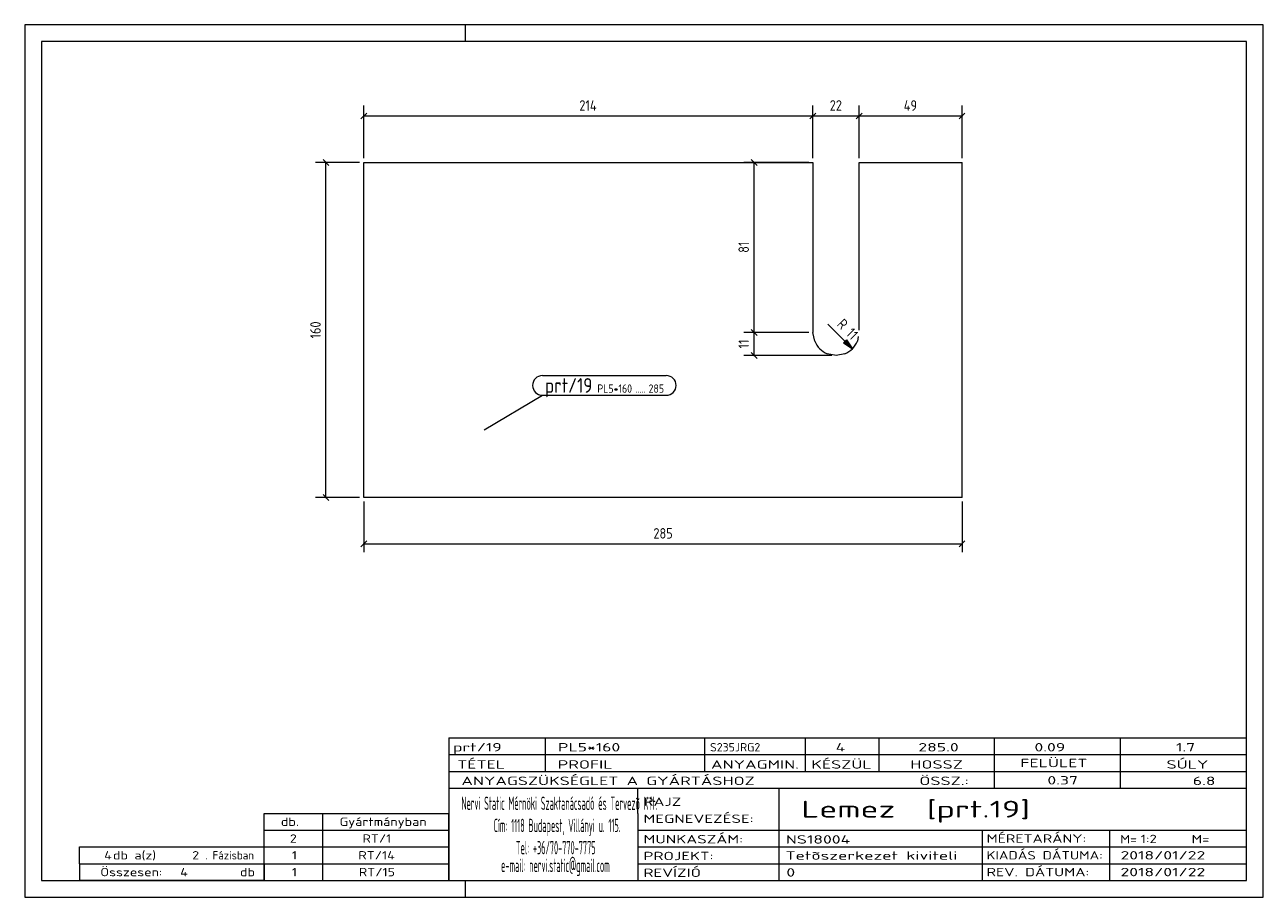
# Model space of a CAD drawing. Header units: millimetres. Extents: x 1 to 296, y 1 to 209.
import ezdxf

# ---------------------------------------------------------------- set-up
doc = ezdxf.new("R2010")
doc.units = ezdxf.units.MM
doc.header["$LTSCALE"] = 0.6
doc.linetypes.add('XKITLINE00', pattern=[0])
for name, color, linetype, lineweight in [('DrawingSheet', 5, 'Continuous', 0), ('OtherObjectType', 1, 'Continuous', 0), ('Part', 2, 'Continuous', 0), ('PartMark', 3, 'Continuous', 0), ('Z-DIMENSIONS', 1, 'Continuous', 0)]:
    doc.layers.add(name, color=color, linetype=linetype, lineweight=lineweight)
doc.styles.add('ISOCPEUR', font='ISOCPEUR.TTF')

msp = doc.modelspace()

# ---------------------------------------------------------------- hatches: boundary and pattern name
at = {"layer": 'Z-DIMENSIONS'}
msp.add_hatch(color=7, dxfattribs=at).paths.add_polyline_path([(196.72, 133.89), (198.13, 131.77), (196.01, 133.18)], flags=17)

# ---------------------------------------------------------------- linework, layer by layer
at = {"layer": 'DrawingSheet', "color": 2, "linetype": 'XKITLINE00', "lineweight": 0}
for p, q in [((296, 209), (1, 209)), ((1, 209), (1, 1)), ((106, 205), (106, 209)), ((296, 1), (296, 209)), ((106, 1), (106, 5)), ((1, 1), (296, 1))]:
    msp.add_line(p, q, dxfattribs=at)
at = {"layer": 'DrawingSheet', "color": 3, "linetype": 'XKITLINE00', "lineweight": 0}
for p, q in [((292, 205), (5, 205)), ((5, 205), (5, 5)), ((292, 5), (292, 205)), ((5, 5), (292, 5))]:
    msp.add_line(p, q, dxfattribs=at)
at = {"layer": 'OtherObjectType', "color": 7, "linetype": 'XKITLINE00', "lineweight": 0}
for p, q in [((102, 39), (292, 39)), ((102, 39), (102, 35)), ((102, 39), (292, 39)), ((125, 35), (125, 39)), ((163, 35), (163, 39)), ((187, 35), (187, 39)), ((204.5, 35), (204.5, 39)), ((232, 35), (232, 39)), ((262, 35), (262, 39)), ((292, 35), (292, 39)), ((102, 35), (292, 35)), ((102, 35), (102, 5)), ((102, 35), (292, 35)), ((125, 31), (125, 35)), ((163, 31), (163, 35)), ((187, 31), (187, 35)), ((204.5, 31), (204.5, 35)), ((232, 31), (232, 35)), ((262, 31), (262, 35)), ((292, 31), (292, 35)), ((102, 31), (292, 31)), ((232, 27), (232, 31)), ((262, 27), (262, 31)), ((292, 27), (292, 31)), ((102, 27), (292, 27)), ((147, 21), (147, 27)), ((180.7, 17), (180.7, 27)), ((292, 21), (292, 27)), ((58, 21), (102, 21)), ((58, 17), (58, 21)), ((72, 17), (72, 21)), ((102, 17), (102, 21)), ((147, 21), (147, 5)), ((292, 17), (292, 21)), ((58, 17), (102, 17)), ((58, 13), (58, 17)), ((72, 13), (72, 17)), ((102, 13), (102, 17)), ((147, 17), (292, 17)), ((180.7, 5), (180.7, 17)), ((229.16, 13), (229.16, 17)), ((259.5, 5), (259.5, 17)), ((292, 13), (292, 17)), ((14, 9), (14, 13)), ((14, 13), (58, 13)), ((14, 13), (58, 13)), ((58, 9), (58, 13)), ((58, 13), (102, 13)), ((58, 9), (58, 13)), ((72, 9), (72, 13)), ((102, 9), (102, 13)), ((147, 13), (292, 13)), ((229.16, 5), (229.16, 13)), ((292, 9), (292, 13)), ((14, 9), (58, 9)), ((14, 9), (14, 5)), ((14, 9), (58, 9)), ((58, 9), (58, 5)), ((58, 9), (102, 9)), ((58, 5), (58, 9)), ((72, 5), (72, 9)), ((102, 5), (102, 9)), ((147, 9), (292, 9)), ((292, 5), (292, 9)), ((58, 5), (14, 5)), ((58, 5), (102, 5)), ((102, 5), (292, 5)), ((139.5, 5), (292, 5))]:
    msp.add_line(p, q, dxfattribs=at)
at = {"layer": 'Part', "color": 2, "linetype": 'XKITLINE00', "lineweight": 0}
for p, q in [((81.75, 96.32), (81.75, 176.18)), ((81.75, 176.18), (188.74, 176.18)), ((188.74, 176.18), (188.75, 135.66)), ((199.74, 176.17), (224.25, 176.18)), ((199.74, 136.17), (199.74, 176.17)), ((224.25, 96.32), (224.25, 176.18)), ((189.17, 133.55), (188.75, 135.66)), ((199.54, 134.65), (199.33, 133.55)), ((194.25, 130.16), (192.14, 130.57)), ((196.35, 130.57), (194.25, 130.16)), ((224.25, 96.32), (81.75, 96.32))]:
    msp.add_line(p, q, dxfattribs=at)
for centre, start, end in [((194.25, 135.66), 202.5093, 247.5085), ((194.24, 135.66), 292.5069, 337.5046)]:
    msp.add_arc(centre, 5.5, start, end, dxfattribs=at)
at = {"layer": 'PartMark', "color": 7, "linetype": 'XKITLINE00', "lineweight": 0}
for p, q in [((124.31, 125.36), (153.8, 125.36)), ((110.4, 112.44), (124.31, 120.66)), ((124.31, 120.66), (153.8, 120.66))]:
    msp.add_line(p, q, dxfattribs=at)
for centre, start, end in [((124.31, 123.01), 90, 270), ((153.8, 123.01), 270, 90)]:
    msp.add_arc(centre, 2.35, start, end, dxfattribs=at)
at = {"layer": 'Z-DIMENSIONS', "color": 7, "linetype": 'XKITLINE00', "lineweight": 0}
for p, q in [((81.75, 177.18), (81.75, 189.75)), ((188.74, 177.18), (188.74, 189.75)), ((188.74, 177.18), (188.74, 189.75)), ((199.74, 177.17), (199.74, 189.75)), ((199.74, 177.17), (199.74, 189.75)), ((224.25, 177.18), (224.25, 189.75)), ((82.46, 187.96), (81.04, 186.54)), ((81.75, 187.25), (188.74, 187.25)), ((189.45, 187.96), (188.03, 186.54)), ((189.45, 187.96), (188.03, 186.54)), ((188.74, 187.25), (199.74, 187.25)), ((200.45, 187.96), (199.03, 186.54)), ((200.45, 187.96), (199.03, 186.54)), ((199.74, 187.25), (224.25, 187.25)), ((224.95, 187.96), (223.54, 186.54)), ((80.75, 176.18), (70.25, 176.18)), ((72.04, 176.88), (73.46, 175.47)), ((72.75, 96.32), (72.75, 176.18)), ((187.75, 176.18), (172.25, 176.18)), ((174.04, 176.88), (175.46, 175.47)), ((174.75, 135.66), (174.75, 176.18)), ((174.04, 136.36), (175.46, 134.95)), ((174.04, 136.36), (175.46, 134.95)), ((198.13, 131.77), (192.31, 137.59)), ((187.75, 135.66), (172.25, 135.66)), ((187.75, 135.66), (172.25, 135.66)), ((174.75, 130.16), (174.75, 135.66)), ((196.01, 133.18), (196.72, 133.89)), ((196.01, 133.18), (198.13, 131.77)), ((196.72, 133.89), (198.13, 131.77)), ((193.25, 130.16), (172.25, 130.16)), ((174.04, 130.86), (175.46, 129.45)), ((80.75, 96.32), (70.25, 96.32)), ((72.04, 97.03), (73.46, 95.62)), ((81.75, 95.32), (81.75, 83.25)), ((224.25, 95.32), (224.25, 83.25)), ((82.46, 85.96), (81.04, 84.54)), ((224.95, 85.96), (223.54, 84.54)), ((81.75, 85.25), (224.25, 85.25))]:
    msp.add_line(p, q, dxfattribs=at)
msp.add_arc((194.24, 135.66), 5.5, 292.5069, 337.5046, dxfattribs=at)
at = {"layer": 'Z-DIMENSIONS', "color": 3}
for p in [(81.75, 187.25), (188.74, 187.25), (188.74, 187.25), (199.74, 187.25), (199.74, 187.25), (224.25, 187.25), (72.75, 176.18), (174.75, 176.18), (174.75, 135.66), (174.75, 135.66), (174.75, 130.16), (72.75, 96.32), (81.75, 85.25), (224.25, 85.25)]:
    msp.add_point(p, dxfattribs=at)

# ---------------------------------------------------------------- texts
at = {"layer": 'OtherObjectType', "color": 7, "style": 'ISOCPEUR'}
for s, height, width, p in [('prt/19', 2, 1.525501, (103, 35.76)), ('PL5*160', 2, 1.525501, (128, 35.76)), ('S235JRG2', 2, 1.02, (164.22, 35.76)), ('4', 2, 1.525501, (194.16, 35.76)), ('285.0', 2, 1.525501, (213.86, 35.76)), ('0.09', 2, 1.525501, (241.51, 35.76)), ('1.7', 2, 1.525501, (275.22, 35.76)), ('TÉTEL', 2, 1.525501, (104, 31.66)), ('PROFIL', 2, 1.525501, (127.96, 31.66)), ('ANYAGMIN.', 2, 1.525501, (164.47, 31.66)), ('KÉSZÜL', 2, 1.525501, (188.37, 31.66)), ('HOSSZ', 2, 1.525501, (211.96, 31.66)), ('FELÜLET', 2, 1.525501, (238.13, 32)), ('SÚLY', 2, 1.525501, (272.96, 31.66)), ('ANYAGSZÜKSÉGLET A GYÁRTÁSHOZ', 2, 1.525501, (105, 27.75)), ('ÖSSZ.:', 2, 1.525501, (214.1, 27.75)), ('0.37', 2, 1.525501, (244.59, 27.88)), ('6.8', 2, 1.525501, (279.22, 27.75)), ('Nervi Static Mérnöki\xa0Szaktanácsadó\xa0és\xa0Tervezõ Kft.', 3.1765, 0.403093, (105, 21.82)), ('RAJZ', 2, 1.445, (148.38, 22.78)), ('Lemez  [prt.19]', 4, 1.474651, (186, 20)), ('MEGNEVEZÉSE:', 2, 1.445, (148.38, 18.72)), ('db.', 2, 1.211571, (62, 18)), ('Gyártmányban', 2, 1.211571, (76, 18)), ('Cím:\xa01118 Budapest, Villányi u. 115.', 3.1765, 0.403093, (112.69, 16.53)), ('2', 2, 1.211571, (64.14, 14)), ('RT/1', 2, 1.211571, (81.43, 14)), ('MUNKASZÁM:', 2, 1.445, (148.38, 13.84)), ('NS18004', 2, 1.525501, (182.28, 13.78)), ('MÉRETARÁNY:', 2, 1.36, (230.1, 14)), ('M=', 2, 1.211571, (261.91, 13.84)), ('1:2', 2, 1.275, (266.79, 13.9)), ('M=', 2, 1.275, (278.95, 13.87)), ('4', 2, 1.211571, (19.9, 10)), ('db a(z)', 2, 1.211571, (22, 10)), ('2', 2, 1.211571, (40.86, 10)), ('. Fázisban', 2, 0.935, (44, 10)), ('1', 2, 1.211571, (64.63, 10)), ('RT/14', 2, 1.211571, (80.45, 10)), ('Tel:\xa0+36/70-770-7775', 3.1765, 0.403093, (117.97, 11.24)), ('PROJEKT:', 2, 1.445, (148.38, 9.84)), ('Tetõszerkezet kiviteli ', 2, 1.525501, (182.2, 9.94)), ('KIADÁS DÁTUMA:', 2, 1.275, (230.1, 10)), ('2018/01/22', 2, 1.525501, (262, 10)), ('e-mail:\xa0nervi.static@gmail.com', 3.1765, 0.403093, (114.45, 7)), ('Összesen:            db', 2, 1.211571, (19, 6)), ('4', 2, 1.211571, (38.02, 6)), ('1', 2, 1.211571, (64.63, 6)), ('RT/15', 2, 1.211571, (80.57, 6)), ('REVÍZIÓ', 2, 1.445, (148.38, 5.84)), ('0', 2, 1.525501, (182.41, 5.92)), ('REV. DÁTUMA:', 2, 1.36, (230.1, 6)), ('2018/01/22', 2, 1.525501, (262, 6))]:
    msp.add_text(s, height=height, dxfattribs=dict(at, width=width)).set_placement(p)
at = {"layer": 'PartMark', "color": 3, "style": 'ISOCPEUR', "width": 0.85}
msp.add_text('prt/19', height=3.5, dxfattribs=at).set_placement((124.91, 121.26))
at = {"layer": 'PartMark', "color": 4, "style": 'ISOCPEUR', "width": 0.85}
for s, p in [('PL5*160', (137.39, 121.26)), ('.....', (146.42, 121.26)), ('285', (149.59, 121.26))]:
    msp.add_text(s, height=2, dxfattribs=at).set_placement(p)
at = {"layer": 'Z-DIMENSIONS', "color": 3, "style": 'ISOCPEUR', "width": 0.85}
for s, p in [('214', (133.1, 188.5)), ('22', (192.74, 188.5)), ('49', (210.38, 188.5)), ('285', (150.74, 86.5))]:
    msp.add_text(s, height=2.5, dxfattribs=at).set_placement(p)
for s, rotation, p in [('81', 90.0002, (173.5, 154.63)), ('160', 90.0002, (71.5, 134.21)), ('R 11', -44.9944, (194.28, 137.39)), ('11', 90.0002, (173.5, 131.83))]:
    msp.add_text(s, height=2.5, rotation=rotation, dxfattribs=at).set_placement(p)

doc.saveas('drawing.dxf')
